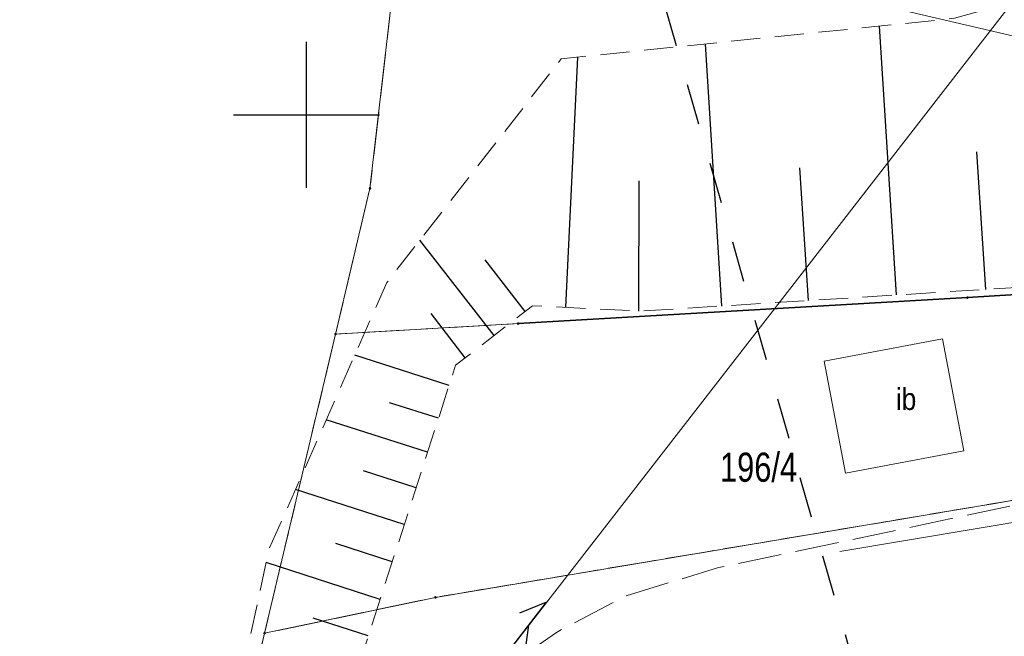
# Model space of a CAD drawing. Header units: metres. Extents: x 7527663 to 7537587, y 5492976 to 5503267.
# Tile 200 of 256: x 7531940 to 7531974, y 5499132 to 5499153. Entities that reach past the tile are written whole.
import ezdxf

# ---------------------------------------------------------------- set-up
doc = ezdxf.new("R2010")
doc.units = ezdxf.units.M
for name, pattern in [('1.0_0.5', [1.5, 1, -0.5]), ('1.4_1.4', [2.8, 1.4, -1.4]), ('1.5_0.5', [2, 1.5, -0.5]), ('219-500', [0]), ('egkk-500', [2, 1.5, -0.5]), ('egug-500', [1, 0.5, -0.5]), ('suep_nn_500', [0]), ('sutp_500', [0])]:
    doc.linetypes.add(name, pattern=pattern)
doc.layers.get('0').update_dxf_attribs({"color": 2, "lineweight": 5})
doc.styles.get("Standard").update_dxf_attribs({"font": 'Working1250', "width": 0.75})
doc.linetypes.add('902-500', pattern='A,3.75,0,[1,ksztalty.shx,S=0.5,R=0,X=0,Y=0],3.75', length=7.5)

# ---------------------------------------------------------------- blocks, each defined once
blk = doc.blocks.new('203')
at = {"linetype": 'Continuous', "lineweight": 0}
h = blk.add_hatch(color=0, dxfattribs=at)
edge = h.paths.add_edge_path()
edge.add_arc((0, 0), 0.045, 0, 360)
blk = doc.blocks.new('SUTP')
at = {"color": 0, "linetype": 'Continuous'}
for p, q in [((0, 0), (0.866, 0.5)), ((9.232, 0), (8.366, 0.5)), ((0, 0), (9.232, 0)), ((1.866, -0.5), (1, 0)), ((7.366, -0.5), (8.232, 0))]:
    blk.add_line(p, q, dxfattribs=at)
blk = doc.blocks.new('RAMKA500K')
at = {"color": 0}
for p, q in [((350, 147.5), (350, 152.5)), ((347.5, 150), (352.5, 150))]:
    blk.add_line(p, q, dxfattribs=at)

msp = doc.modelspace()

# ---------------------------------------------------------------- linework, layer by layer
at = {"layer": '000 Inne (niezydentyfikowane)', "color": 7, "linetype": 'CONTINUOUS', "lineweight": 25, "flags": 128}
for points in [[(7531970.19, 5499143.83), (7531969.61, 5499153.04)], [(7531964.22, 5499143.45), (7531963.66, 5499152.43)], [(7531958.87, 5499143.41), (7531959.28, 5499151.98)], [(7531973.25, 5499144.02), (7531972.95, 5499148.73)], [(7531967.18, 5499143.64), (7531966.89, 5499148.19)], [(7531961.37, 5499143.28), (7531961.39, 5499147.74)], [(7531956.42, 5499142.44), (7531953.88, 5499145.71)], [(7531957.48, 5499143.26), (7531956.11, 5499145.03)], [(7531955.43, 5499141.68), (7531954.26, 5499143.19)], [(7531954.88, 5499140.73), (7531951.65, 5499141.77)], [(7531954.52, 5499139.61), (7531952.84, 5499140.14)], [(7531954.14, 5499138.44), (7531950.67, 5499139.55)], [(7531953.75, 5499137.22), (7531951.95, 5499137.8)], [(7531953.34, 5499135.97), (7531949.62, 5499137.17)], [(7531952.93, 5499134.69), (7531951, 5499135.31)], [(7531952.52, 5499133.4), (7531948.61, 5499134.66)], [(7531952.11, 5499132.15), (7531950.22, 5499132.76)]]:
    msp.add_lwpolyline(points, dxfattribs=at)
at = {"layer": '217-kontur klasyfikacyjny', "color": 7, "linetype": 'egkk-500', "lineweight": 18, "flags": 128}
for points in [[(7531953.61, 5499160.03), (7531952.17, 5499147.48)], [(7531952.17, 5499147.48), (7531950.99, 5499142.49)], [(7531993.76, 5499145.16), (7531972.62, 5499143.74)], [(7531972.62, 5499143.74), (7531993.76, 5499145.16)], [(7531972.62, 5499143.74), (7531957.24, 5499142.85)], [(7531957.24, 5499142.85), (7531972.62, 5499143.74)], [(7531957.24, 5499142.85), (7531950.99, 5499142.49)], [(7531950.99, 5499142.49), (7531957.24, 5499142.85)], [(7531950.99, 5499142.49), (7531948.56, 5499132.24)], [(7531994.51, 5499140.21), (7531954.41, 5499133.47)], [(7531954.41, 5499133.47), (7531994.51, 5499140.21)], [(7531954.41, 5499133.47), (7531948.56, 5499132.24)], [(7531948.56, 5499132.24), (7531954.41, 5499133.47)], [(7531948.56, 5499132.24), (7531947.46, 5499127.59)]]:
    msp.add_lwpolyline(points, dxfattribs=at)
at = {"layer": '218-kontur użytku gruntowego', "color": 7, "linetype": 'egug-500', "lineweight": 18, "flags": 128}
for points in [[(7531953.61, 5499160.03), (7531952.17, 5499147.48)], [(7531952.17, 5499147.48), (7531950.99, 5499142.49)], [(7531993.76, 5499145.16), (7531972.62, 5499143.74)], [(7531972.62, 5499143.74), (7531993.76, 5499145.16)], [(7531972.62, 5499143.74), (7531957.24, 5499142.85)], [(7531957.24, 5499142.85), (7531972.62, 5499143.74)], [(7531957.24, 5499142.85), (7531950.99, 5499142.49)], [(7531950.99, 5499142.49), (7531957.24, 5499142.85)], [(7531950.99, 5499142.49), (7531948.56, 5499132.24)], [(7531994.51, 5499140.21), (7531954.41, 5499133.47)], [(7531954.41, 5499133.47), (7531994.51, 5499140.21)], [(7531954.41, 5499133.47), (7531948.56, 5499132.24)], [(7531948.56, 5499132.24), (7531954.41, 5499133.47)], [(7531948.56, 5499132.24), (7531947.46, 5499127.59)]]:
    msp.add_lwpolyline(points, dxfattribs=at)
at = {"layer": '219-działka ewidencyjna', "color": 3, "linetype": '219-500', "lineweight": 18, "flags": 128}
for points in [[(7531952.17, 5499147.48), (7531953.61, 5499160.03)], [(7531950.99, 5499142.49), (7531952.17, 5499147.48)], [(7531972.62, 5499143.74), (7531993.76, 5499145.16)], [(7531957.24, 5499142.85), (7531972.62, 5499143.74)], [(7531950.99, 5499142.49), (7531957.24, 5499142.85)], [(7531948.56, 5499132.24), (7531950.99, 5499142.49)], [(7531954.41, 5499133.47), (7531994.51, 5499140.21)], [(7531954.41, 5499133.47), (7531948.56, 5499132.24)], [(7531947.46, 5499127.59), (7531948.56, 5499132.24)]]:
    msp.add_lwpolyline(points, dxfattribs=at)
at = {"layer": 'inna budowla', "color": 7, "linetype": 'CONTINUOUS', "lineweight": 18, "flags": 128}
msp.add_lwpolyline([(7531968.45, 5499137.72), (7531972.5, 5499138.49), (7531971.77, 5499142.33), (7531967.72, 5499141.56)], close=True, dxfattribs=at)
at = {"layer": 'jezdnia', "color": 7, "linetype": '1.5_0.5', "lineweight": 18, "flags": 128}
msp.add_lwpolyline([(7531947.84, 5499114.53), (7531950.96, 5499112.75), (7531958.27, 5499125.83), (7531958.72, 5499126.8), (7531959.87, 5499128.54), (7531960.2, 5499128.81), (7531960.86, 5499129.33), (7531962.45, 5499130.15), (7531964.54, 5499130.84), (7531967.08, 5499131.21), (7531969.29, 5499131.3), (7531971.25, 5499131.01), (7531972.67, 5499130.62), (7531973.28, 5499130.11), (7531975.49, 5499130.17), (7531975.86, 5499129.85), (7531975.99, 5499129.22), (7531976.33, 5499123.46), (7531976.56, 5499121.05), (7531984.07, 5499121.84), (7531986.37, 5499121.65), (7531986.45, 5499125.32), (7531990.99, 5499125.22), (7531991.08, 5499129.47), (7531985.08, 5499129.59), (7531985.19, 5499134.89), (7531994.33, 5499134.7), (7531994.27, 5499136.03), (7531993.91, 5499140.2), (7531984.27, 5499138.78), (7531970.86, 5499135.91), (7531964.1, 5499134.49), (7531960.93, 5499133.52), (7531958.55, 5499132.27), (7531956.83, 5499131.07), (7531955.71, 5499129.28), (7531951.4, 5499120.95), (7531951, 5499120.59), (7531950.43, 5499120.49), (7531949.67, 5499120.69), (7531949.32, 5499119.74), (7531949.96, 5499119.4), (7531950.06, 5499118.93), (7531949.97, 5499118.46)], close=True, dxfattribs=at)
at = {"layer": 'ogrodzenie trwałe', "color": 7, "linetype": '902-500', "lineweight": 35, "flags": 128}
msp.add_lwpolyline([(7532069.78, 5499147.91), (7532037.53, 5499143.24), (7532008.94, 5499141.18), (7531993.91, 5499140.2), (7531993.55, 5499145.03), (7531972.62, 5499143.74), (7531957.24, 5499142.85)], dxfattribs=at)
at = {"layer": 'przewód elektroenergetyczny niskiego napięcia', "color": 1, "linetype": 'suep_nn_500', "lineweight": 18, "flags": 128}
msp.add_lwpolyline([(7531995.23, 5499147.8), (7531954.17, 5499157.38)], dxfattribs=at)
at = {"layer": 'przewód gazowy', "color": 7, "linetype": 'CONTINUOUS', "lineweight": 18, "flags": 128}
msp.add_lwpolyline([(7531968.25, 5499135.04), (7531984.26, 5499137.73), (7531995.74, 5499139.47), (7532024.61, 5499120.81), (7532030.4, 5499117.58), (7532030.43, 5499115.26)], dxfattribs=at)
at = {"layer": 'przewód telekomunikacyjny napowietrzny', "color": 30, "linetype": 'sutp_500', "lineweight": 18, "flags": 128}
msp.add_lwpolyline([(7531952.56, 5499126.01), (7531985.68, 5499168.72)], dxfattribs=at)
at = {"layer": 'skarpa nieumocniona', "color": 7, "linetype": '1.0_0.5', "lineweight": 18, "flags": 128}
msp.add_lwpolyline([(7531940.49, 5499092.33), (7531943.03, 5499106.12), (7531944.2, 5499110.41), (7531950.36, 5499126.71), (7531955.1, 5499141.42), (7531957.73, 5499143.46), (7531961.47, 5499143.28), (7531976.71, 5499144.24), (7531984.65, 5499144.85), (7531999.03, 5499153.88), (7532002, 5499160.14), (7532000.45, 5499161.76), (7531988.93, 5499158.07), (7531972.18, 5499153.31), (7531958.72, 5499151.92), (7531952.75, 5499144.26), (7531948.71, 5499135.11), (7531947.05, 5499127.4), (7531941.9, 5499106.13)], close=True, dxfattribs=at)
msp.add_lwpolyline([(7531940.49, 5499092.33), (7531943.03, 5499106.12), (7531944.2, 5499110.41), (7531950.36, 5499126.71), (7531955.1, 5499141.42), (7531957.73, 5499143.46), (7531961.47, 5499143.28), (7531976.71, 5499144.24), (7531984.65, 5499144.85), (7531999.03, 5499153.88), (7532002, 5499160.14), (7532000.45, 5499161.76), (7531988.93, 5499158.07), (7531972.18, 5499153.31), (7531958.72, 5499151.92), (7531952.75, 5499144.26), (7531948.71, 5499135.11), (7531947.05, 5499127.4), (7531941.9, 5499106.13)], close=True, dxfattribs=at)
at = {"layer": 'Zakres', "color": 5, "linetype": '1.4_1.4', "lineweight": 25, "flags": 128}
msp.add_lwpolyline([(7532124.99, 5499095.27), (7532172.79, 5499102.15), (7532184.08, 5499102.85), (7532257.45, 5499212.21), (7532297.32, 5499318.75), (7532251.1, 5499375.2), (7532266.63, 5499421.76), (7532325.19, 5499443.99), (7532436.66, 5499434.46), (7532496.09, 5499460.06), (7532569.03, 5499504.92), (7532658.91, 5499535.36), (7532765.1, 5499629.55), (7532839.54, 5499729.38), (7532897.57, 5499726.03), (7532914.35, 5499580.73), (7532869.35, 5499565.87), (7532831.95, 5499526.36), (7532832.66, 5499450.87), (7532910.97, 5499481.91), (7532955.42, 5499424.76), (7532976.59, 5499314.69), (7532989.29, 5499063.52), (7533058.43, 5499054.34), (7533084.54, 5499232.14), (7533132.52, 5499263.19), (7533159.33, 5499162.29), (7533222.83, 5499185.58), (7533273.63, 5499494.61), (7533282.8, 5499659.71), (7532949.07, 5499769.78), (7532949.6, 5499830.63), (7533180.67, 5499875.08), (7533313.14, 5499872.79), (7533346.48, 5499854.97), (7533365.88, 5499791.12), (7533412.8, 5499785.12), (7533438.55, 5499812.29), (7533441.37, 5499875.43), (7533484.15, 5499897.04), (7533545.44, 5499937.17), (7533673.15, 5500017.6), (7533749.35, 5500094.39), (7533777.57, 5500128.79), (7534007.99, 5500175.59), (7534186.85, 5500179.47), (7534240.95, 5500208.22), (7534284.95, 5500255.15), (7534293.51, 5500249.35), (7534333.55, 5500221.86), (7534444.85, 5500195.93), (7534555.8, 5500196.46), (7534726.19, 5500214.1), (7534798.86, 5500232.8), (7534783.69, 5500289.6), (7534724.43, 5500292.77), (7534675.74, 5500276.9), (7534650.34, 5500257.14), (7534584.55, 5500255.2), (7534437.09, 5500254.49), (7534329.85, 5500291.18), (7534209.72, 5500427.53), (7534186.09, 5500404.95), (7534118.71, 5500444.11), (7534096.84, 5500422.24), (7534157.16, 5500379.55), (7534112.09, 5500321.43), (7534083.52, 5500332.02), (7534043.57, 5500300.53), (7534013.23, 5500283.95), (7533949.02, 5500246.91), (7533795.81, 5500207.87), (7533677.21, 5500119.03), (7533651.81, 5500152.19), (7533513.52, 5500049.18), (7533469.74, 5500018.85), (7533450.55, 5500058.88), (7533375.76, 5500093.1), (7533328.13, 5500013.72), (7533295.68, 5500002.08), (7533116.4, 5499970.61), (7533116.29, 5500014.6), (7533002.87, 5500013.02), (7533001.11, 5500035.6), (7532900.57, 5500075.81), (7532885.04, 5500029.6), (7532712.18, 5500081.46), (7532661.91, 5499978.62), (7532746.76, 5499934.35), (7532694.19, 5499808.41), (7532647.27, 5499819.34), (7532626.46, 5499783.36), (7532411.97, 5499873.67), (7532393.63, 5499832.04), (7532579.54, 5499749.14), (7532547.08, 5499703.28), (7532439.13, 5499742.08), (7532115.28, 5499818.64), (7532048.26, 5499841.21), (7531978.41, 5499816.52), (7531963.59, 5499784.06), (7532093.06, 5499751.26), (7532132.92, 5499745.26), (7532316.72, 5499671.18), (7532316.01, 5499623.55), (7531900.09, 5499730.09), (7531891.62, 5499688.81), (7531975.94, 5499629.9), (7531986.52, 5499607.68), (7532283.56, 5499574.16), (7532277.56, 5499495.14), (7532231, 5499475.03), (7532170.67, 5499496.9), (7532189.37, 5499542.41), (7532156.21, 5499552.64), (7532142.1, 5499526.18), (7532081.42, 5499533.24), (7532040.32, 5499476.27), (7531943.04, 5499442.14), (7531945.6, 5499389.31), (7532103.64, 5499422.12), (7532137.71, 5499433.89), (7532185.49, 5499405.89), (7532167.5, 5499347.33), (7532088.47, 5499290.88), (7531966.76, 5499234.08), (7531910.5, 5499234.26), (7531958.36, 5499167.34), (7531985.29, 5499073.39)], close=True, dxfattribs=at)

# ---------------------------------------------------------------- block references
at = {"layer": '203-punkt graniczny', "color": 3, "linetype": 'CONTINUOUS', "lineweight": 18}
for p in [(7531952.17, 5499147.48), (7531972.62, 5499143.74), (7531957.24, 5499142.85), (7531950.99, 5499142.49), (7531954.41, 5499133.47), (7531948.56, 5499132.24)]:
    msp.add_blockref('203', p, dxfattribs=at)
at = {"layer": 'przewód telekomunikacyjny napowietrzny', "color": 30, "linetype": 'CONTINUOUS', "lineweight": 18, "rotation": 52.208}
msp.add_blockref('SUTP', (7531952.56, 5499126.01), dxfattribs=at)
at = {"layer": 'Wstawianie ramki sekcyjnej z opisem', "color": 7, "linetype": 'CONTINUOUS', "lineweight": 13}
msp.add_blockref('RAMKA500K', (7531600, 5499000), dxfattribs=at)

# ---------------------------------------------------------------- texts
at = {"layer": '211-numer działki ewidencyjnej', "color": 3, "linetype": 'CONTINUOUS', "lineweight": 18, "width": 0.79}
msp.add_text('196/4', height=1, dxfattribs=at).set_placement((7531964.15, 5499137.43))
at = {"layer": 'inna budowla-Atr17', "color": 7, "width": 0.9}
msp.add_text('ib', height=0.75, dxfattribs=at).set_placement((7531970.17, 5499139.89))

doc.saveas('drawing.dxf')
